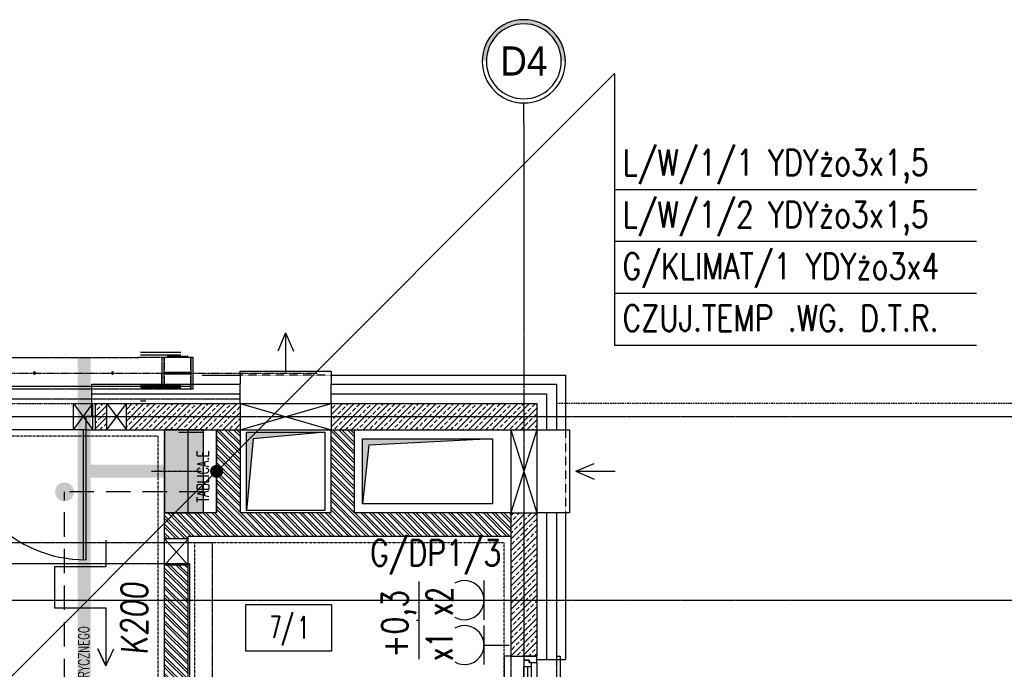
# Model space of a CAD drawing. Header units: inches. Extents: x 788 to 26783, y -4103 to 21.
# Tile 37 of 101: x 4852 to 5608, y -2879 to -2380. Entities that reach past the tile are written whole.
import ezdxf
from ezdxf.enums import TextEntityAlignment as Align

# ---------------------------------------------------------------- set-up
doc = ezdxf.new("R2010")
doc.units = ezdxf.units.IN
doc.header["$MEASUREMENT"] = 0
for name, pattern in [('CENTER', [2, 1.25, -0.25, 0.25, -0.25]), ('DASHDOT', [1, 0.5, -0.25, 0, -0.25]), ('DASHED', [0.75, 0.5, -0.25]), ('DASHED2', [0.375, 0.25, -0.125]), ('DIVIDE', [31.75, 12.7, -6.35, 0, -6.35, 0, -6.35])]:
    doc.linetypes.add(name, pattern=pattern)
for name, color, linetype in [('Det-metal', 141, 'Continuous'), ('Drz---drzwi', 5, 'Continuous'), ('E35', 6, 'Continuous'), ('E50', 3, 'Continuous'), ('E50kor', 3, 'Continuous'), ('E90kor', 6, 'Continuous'), ('Fas-balustrada-widok', 114, 'Continuous'), ('Ins-el', 232, 'Continuous'), ('Ins-el-opis', 232, 'Continuous'), ('ins-kan-deszcz', 132, 'Continuous'), ('Ins-went', 141, 'Continuous'), ('Ins-wod', 4, 'Continuous'), ('m-went-nawiew', 152, 'Continuous'), ('Okn---okna', 5, 'Continuous'), ('Opis-pom', 6, 'Continuous'), ('Opis_pom_ramka', 6, 'Continuous'), ('Os-osie', 1, 'CENTER'), ('Os-osie glowne', 1, 'CENTER'), ('Os-osie-opis', 2, 'Continuous'), ('Sc-beton', 7, 'Continuous'), ('Sc-beton-hatch', 86, 'Continuous'), ('Sc-cegla pustak', 42, 'Continuous'), ('Sc-cegla pustak-hatch', 8, 'Continuous'), ('Sc-izolacja term-styropian', 151, 'STYROPIAN-KA'), ('Sc-kamien', 31, 'Continuous'), ('Sc-nadproza kon', 5, 'DASHED2'), ('Suf-widok', 8, 'Continuous'), ('W-idok', 8, 'Continuous'), ('W-idok nad', 5, 'DASHED2'), ('W-otwor-strop', 1, 'Continuous'), ('W-przebicia-ściany', 223, 'Continuous')]:
    doc.layers.add(name, color=color, linetype=linetype)
doc.styles.add('dwg_opis duży', font='ARIAL.TTF', dxfattribs={"width": 0.9})
doc.styles.add('KA wymiar', font='romans.shx', dxfattribs={"width": 0.6})
doc.styles.add('ROMANS', font='romans', dxfattribs={"width": 0.85})
doc.linetypes.add('BATTING', pattern='A,0.0001,-0.1,[134,ltypeshp.shx,S=0.1,R=0,X=-0.1,Y=0],-0.2,[134,ltypeshp.shx,S=0.1,R=180,X=0.1,Y=0],-0.1', length=0.4001)
doc.linetypes.add('STYROPIAN-KA', pattern='A,0.0001,-0.1,[135,ltypeshp.shx,S=0.1,R=0,X=-0.1,Y=0],0,[135,ltypeshp.shx,S=0.1,R=180,X=0.1,Y=0],-0.1', length=0.2001)
pattern_1 = [(45, (-46844.622, 59645.477), (-4.49012806, 4.49012806), []), (45, (-46840.132, 59645.477), (-4.49012806, 4.49012806), [3.175, -1.5875])]

# ---------------------------------------------------------------- blocks, each defined once
blk = doc.blocks.new('_FKHJK')
for p, q in [((-10, 0), (-15, 0)), ((-15, 0), (-15, -150)), ((25, 0), (28, 0)), ((28, 0), (28, -150)), ((10, -5), (10, -145)), ((0, -142), (0, -8)), ((3, -142), (3, -8)), ((6, -142), (6, -8)), ((-15, -150), (-10, -150)), ((28, -150), (25, -150))]:
    blk.add_line(p, q)
at = {"linetype": 'DASHED2'}
for p, q in [((-10, 0), (-10, -150)), ((25, 0), (25, -150))]:
    blk.add_line(p, q, dxfattribs=at)
for points in [[(10, -5), (10, 0), (0, 0), (0, -3), (4, -3), (4, -5)], [(6, -8), (6, -5), (4, -5), (4, -3), (0, -3), (0, -5), (0, -8)], [(6, -142), (6, -145), (4, -145), (4, -147), (0, -147), (0, -145), (0, -142)], [(10, -145), (10, -150), (0, -150), (0, -147), (4, -147), (4, -145)]]:
    blk.add_lwpolyline(points, close=True)
blk = doc.blocks.new('_opis_osi_liczbowy')
blk.add_hatch(color=256).paths.add_polyline_path([(32, 32), (32, 28.8, -1), (32, -28.8), (32, -32, 1)])
for radius in [32, 28.8]:
    blk.add_circle((32, 0), radius)
at = {"style": 'dwg_opis duży', "width": 0.9}
blk.add_attdef('AXNAMEH', text='', height=22.4, rotation=90, dxfattribs=at).set_placement((32, 0), align=Align.MIDDLE_CENTER)
blk = doc.blocks.new('_DKGJHF')
at = {"ltscale": 7}
for p, q in [((-21.08, -77), (35.92, -77)), ((-5, -147.5), (-105, -147.5)), ((-5, -145.5), (-104.98, -145.5))]:
    blk.add_line(p, q, dxfattribs=at)
for points in [[(5, -7.5), (5, 0), (-5, 0), (-5, -7.5)], [(5, -155), (5, -147.5), (-5, -147.5), (-5, -155)]]:
    blk.add_lwpolyline(points, close=True, dxfattribs=at)
for points in [[(-45, -7.5), (-5, -7.5)], [(-5, -147.5), (-5, -7.5)]]:
    blk.add_lwpolyline(points, dxfattribs=at)
for centre, radius, start, end in [((-5, -7.5), 40, 180, 270), ((-5, -147.5), 100, 90, 180)]:
    blk.add_arc(centre, radius, start, end)
blk = doc.blocks.new('_STRZAŁKA_WENT')
for q in [(-6.02, -14.01), (0, -30.24), (6.02, -14.01)]:
    blk.add_line((0, 0), q)
blk = doc.blocks.new('_opis_pom_metka')
at = {"layer": 'Opis_pom_ramka'}
blk.add_lwpolyline([(-33.13, 0), (32.87, 0), (32.87, -36), (-33.13, -36)], close=True, dxfattribs=at)
at = {"style": 'KA wymiar', "width": 0.6}
blk.add_attdef('KO/', text='', height=16.8, dxfattribs=at).set_placement((3.45, -25.87), align=Align.RIGHT)
blk.add_attdef('NR', (3.8, -26.16), '', height=16.8, dxfattribs=at)
blk = doc.blocks.new('g2')
at = {"layer": 'E35'}
blk.add_line((15, 19.27), (-15, 19.27), dxfattribs=at)
blk.add_arc((0, 34.27), 15, 150, 30, dxfattribs=at)
at = {"layer": 'E50'}
blk.add_line((0, 19.27), (0, 0), dxfattribs=at)

msp = doc.modelspace()

# ---------------------------------------------------------------- hatches: boundary and pattern name
at = {"layer": 'E50'}
msp.add_hatch(color=256, dxfattribs=at).paths.add_polyline_path([(4992.93, -2695.03), (4962.93, -2695.03), (4962.93, -2759.03), (4992.93, -2759.03)])
at = {"layer": 'Sc-beton-hatch'}
h = msp.add_hatch(dxfattribs=at)
h.set_pattern_fill('ANSI33', color=256, style=0)
h.set_pattern_definition(pattern_1)
h.paths.add_polyline_path([(4933.58, -2685.03), (4933.58, -2695.03), (5020.93, -2695.03), (5020.93, -2685.03)])
h.paths.add_polyline_path([(5020.93, -2685.03), (5020.93, -2675.03), (4933.58, -2675.03), (4933.58, -2685.03)])
h.paths.add_polyline_path([(4909.93, -2675.03), (4909.93, -2685.03), (4918.58, -2685.03), (4918.58, -2675.03)])
h.paths.add_polyline_path([(4909.93, -2685.03), (4909.93, -2695.03), (4918.58, -2695.03), (4918.58, -2685.03)])
h = msp.add_hatch(dxfattribs=at)
h.set_pattern_fill('ANSI33', color=256, style=0)
h.set_pattern_definition(pattern_1)
h.paths.add_polyline_path([(5248.93, -2695.03), (5248.93, -2685.03), (5238.93, -2685.03), (5238.93, -2695.03)])
h.paths.add_polyline_path([(5248.93, -2685.03), (5248.93, -2675.03), (5238.93, -2675.03), (5238.93, -2685.03)])
h.paths.add_polyline_path([(5238.93, -2685.03), (5238.93, -2675.03), (5090.93, -2675.03), (5090.93, -2685.03)])
h.paths.add_polyline_path([(5090.93, -2685.03), (5090.93, -2695.03), (5228.93, -2695.03), (5238.93, -2695.03), (5238.93, -2685.03)])
h = msp.add_hatch(dxfattribs=at)
h.set_pattern_fill('ANSI33', color=256, style=0)
h.set_pattern_definition(pattern_1)
h.paths.add_polyline_path([(5248.93, -2759.03), (5238.93, -2759.03), (5238.93, -2826.03), (5248.93, -2826.03)])
h.paths.add_polyline_path([(5238.93, -2759.03), (5228.93, -2759.03), (5228.93, -2826.03), (5238.93, -2826.03)])
h.paths.add_polyline_path([(5238.93, -2826.03), (5228.93, -2826.03), (5228.93, -2869.03), (5238.93, -2869.03)])
h.paths.add_polyline_path([(5248.93, -2826.03), (5238.93, -2826.03), (5238.93, -2869.03), (5248.93, -2869.03)])
h.paths.add_polyline_path([(5230.46, -2789.08), (5247.39, -2789.08), (5247.39, -2806.33), (5230.46, -2806.33)], flags=9)
at = {"layer": 'Sc-cegla pustak-hatch'}
h = msp.add_hatch(dxfattribs=at)
h.set_pattern_fill('ANSI32', color=256, scale=0.5, angle=90, style=0)
h.set_pattern_definition([(135, (-46844.6223, 59645.477), (-3.36759605, -3.36759605), []), (135, (-46844.6223, 59647.722), (-3.36759605, -3.36759605), [])])
h.paths.add_polyline_path([(4980.93, -2826.03), (4962.93, -2826.03), (4962.93, -2963.03), (4980.93, -2963.03)])
h.paths.add_polyline_path([(4980.93, -2826.03), (4980.93, -2799.03), (4962.93, -2799.03), (4962.93, -2826.03)])
h.paths.add_polyline_path([(5020.93, -2759.03), (5020.93, -2695.03), (5002.93, -2695.03), (5002.93, -2759.03), (4962.93, -2759.03), (4962.93, -2779.03), (4980.93, -2779.03), (4980.93, -2777.03), (5078.17, -2777.03), (5078.17, -2759.03)])
h.paths.add_polyline_path([(5090.93, -2759.03), (5078.17, -2759.03), (5078.17, -2777.03), (5175.18, -2777.03), (5175.28, -2759.03), (5108.93, -2759.03), (5108.93, -2695.03), (5090.93, -2695.03)])
h.paths.add_polyline_path([(5228.93, -2777.03), (5228.93, -2759.03), (5175.28, -2759.03), (5175.18, -2777.03)])
h.paths.add_polyline_path([(4963.96, -2789.08), (4979.89, -2789.08), (4979.89, -2806.33), (4963.96, -2806.33)], flags=9)
h.paths.add_polyline_path([(5003.96, -2730.28), (5019.89, -2730.28), (5019.89, -2747.53), (5003.96, -2747.53)], flags=24)
h.paths.add_polyline_path([(5005.78, -2790.31), (5071.14, -2790.31), (5071.14, -2774.23), (5005.78, -2774.23)], flags=9)
h.paths.add_polyline_path([(5009.7, -2961.98), (5009.7, -2771.52), (4989.13, -2771.52), (4989.13, -2961.98)], flags=9)
h.paths.add_polyline_path([(5091.96, -2730.28), (5107.89, -2730.28), (5107.89, -2747.53), (5091.96, -2747.53)], flags=24)
h.paths.add_polyline_path([(5172.95, -2776), (5172.95, -2760.06), (5190.2, -2760.06), (5190.2, -2776)], flags=9)
at = {"layer": 'W-otwor-strop'}
for points in [[(5025.93, -2757.03), (5025.93, -2697.03), (5085.93, -2697.03), (5030.93, -2702.03)], [(5114.93, -2752.03), (5114.93, -2702.03), (5214.93, -2702.03), (5119.93, -2707.03)]]:
    msp.add_hatch(color=256, dxfattribs=at).paths.add_polyline_path(points)

# ---------------------------------------------------------------- linework, layer by layer
at = {"layer": 'Det-metal', "linetype": 'DASHED', "ltscale": 0.5}
for p, q in [((4722.93, -2639.53), (4942.93, -2639.53)), ((4960.93, -2639.53), (4942.93, -2639.53)), ((4960.93, -2639.53), (4960.93, -2651.03)), ((4962.63, -2639.53), (4960.93, -2639.53)), ((4960.93, -2639.53), (4960.93, -2663.53)), ((4962.63, -2639.53), (4962.63, -2648.93)), ((4983.23, -2639.53), (4962.63, -2639.53)), ((4962.63, -2651.03), (4962.63, -2639.53)), ((4964.93, -2638.53), (4980.93, -2638.53)), ((4983.23, -2648.93), (4983.23, -2639.53)), ((4983.23, -2639.53), (4983.23, -2651.03)), ((4984.93, -2639.53), (4983.23, -2639.53)), ((4984.93, -2663.53), (4984.93, -2639.53)), ((4862.15, -2651.35), (4862.13, -2651.53)), ((4862.13, -2651.53), (4862.15, -2651.71)), ((4862.2, -2651.18), (4862.15, -2651.35)), ((4862.15, -2651.71), (4862.2, -2651.88)), ((4862.3, -2651.03), (4862.2, -2651.18)), ((4862.2, -2651.88), (4862.3, -2652.03)), ((4862.43, -2650.91), (4862.3, -2651.03)), ((4862.3, -2652.03), (4862.43, -2652.16)), ((4862.58, -2650.81), (4862.43, -2650.91)), ((4862.43, -2652.16), (4862.58, -2652.25)), ((4862.75, -2650.75), (4862.58, -2650.81)), ((4862.58, -2652.25), (4862.75, -2652.31)), ((4862.93, -2650.73), (4862.75, -2650.75)), ((4862.75, -2652.31), (4862.93, -2652.33)), ((4863.1, -2650.75), (4862.93, -2650.73)), ((4862.93, -2652.33), (4863.1, -2652.31)), ((4863.27, -2650.81), (4863.1, -2650.75)), ((4863.1, -2652.31), (4863.27, -2652.25)), ((4863.42, -2650.91), (4863.27, -2650.81)), ((4863.27, -2652.25), (4863.42, -2652.16)), ((4863.55, -2651.03), (4863.42, -2650.91)), ((4863.42, -2652.16), (4863.55, -2652.03)), ((4863.65, -2651.18), (4863.55, -2651.03)), ((4863.55, -2652.03), (4863.65, -2651.88)), ((4863.71, -2651.35), (4863.65, -2651.18)), ((4863.65, -2651.88), (4863.71, -2651.71)), ((4863.73, -2651.53), (4863.71, -2651.35)), ((4863.71, -2651.71), (4863.73, -2651.53)), ((4922.15, -2651.35), (4922.13, -2651.53)), ((4922.13, -2651.53), (4922.15, -2651.71)), ((4922.2, -2651.18), (4922.15, -2651.35)), ((4922.15, -2651.71), (4922.2, -2651.88)), ((4922.3, -2651.03), (4922.2, -2651.18)), ((4922.2, -2651.88), (4922.3, -2652.03)), ((4922.43, -2650.91), (4922.3, -2651.03)), ((4922.3, -2652.03), (4922.43, -2652.16)), ((4922.58, -2650.81), (4922.43, -2650.91)), ((4922.43, -2652.16), (4922.58, -2652.25)), ((4922.75, -2650.75), (4922.58, -2650.81)), ((4922.58, -2652.25), (4922.75, -2652.31)), ((4922.93, -2650.73), (4922.75, -2650.75)), ((4922.75, -2652.31), (4922.93, -2652.33)), ((4923.1, -2650.75), (4922.93, -2650.73)), ((4922.93, -2652.33), (4923.1, -2652.31)), ((4923.27, -2650.81), (4923.1, -2650.75)), ((4923.1, -2652.31), (4923.27, -2652.25)), ((4923.42, -2650.91), (4923.27, -2650.81)), ((4923.27, -2652.25), (4923.42, -2652.16)), ((4923.55, -2651.03), (4923.42, -2650.91)), ((4923.42, -2652.16), (4923.55, -2652.03)), ((4923.65, -2651.18), (4923.55, -2651.03)), ((4923.55, -2652.03), (4923.65, -2651.88)), ((4923.71, -2651.35), (4923.65, -2651.18)), ((4923.65, -2651.88), (4923.71, -2651.71)), ((4923.73, -2651.53), (4923.71, -2651.35)), ((4923.71, -2651.71), (4923.73, -2651.53)), ((4960.93, -2651.03), (4960.93, -2652.03)), ((4960.93, -2663.53), (4960.93, -2652.03)), ((4983.23, -2651.03), (4962.63, -2651.03)), ((4962.63, -2651.03), (4964.73, -2651.03)), ((4962.63, -2652.03), (4983.23, -2652.03)), ((4962.63, -2663.53), (4962.63, -2652.03)), ((4964.73, -2652.03), (4962.63, -2652.03)), ((4962.63, -2654.13), (4962.63, -2663.53)), ((4964.73, -2651.03), (4981.13, -2651.03)), ((4981.13, -2652.03), (4964.73, -2652.03)), ((4972.53, -2651.03), (4971.73, -2651.03)), ((4981.13, -2651.03), (4983.23, -2651.03)), ((4983.23, -2652.03), (4981.13, -2652.03)), ((4983.23, -2652.03), (4983.23, -2663.53)), ((4983.23, -2663.53), (4983.23, -2654.13)), ((4722.93, -2663.53), (4942.93, -2663.53)), ((4942.93, -2663.53), (4960.93, -2663.53)), ((4960.93, -2663.53), (4962.63, -2663.53)), ((4962.63, -2663.53), (4983.23, -2663.53)), ((4983.23, -2663.53), (4984.93, -2663.53))]:
    msp.add_line(p, q, dxfattribs=at)
msp.add_lwpolyline([(5020.93, -2671.53), (4572.93, -2671.53)], dxfattribs=at)
at = {"layer": 'E35'}
for p, q in [((5308.64, -2421.46), (5002.78, -2727.32)), ((5308.64, -2421.46), (5308.64, -2630.31)), ((5586.73, -2510.7), (5308.64, -2510.7)), ((5586.73, -2550.57), (5308.64, -2550.57)), ((5586.73, -2590.44), (5308.64, -2590.44)), ((5586.73, -2630.31), (5308.64, -2630.31)), ((5002.93, -2727.03), (4580.52, -3149.44)), ((5158.34, -2811.76), (5158.34, -2871.36)), ((5158.34, -2841.56), (5156.41, -2841.56))]:
    msp.add_line(p, q, dxfattribs=at)
at = {"layer": 'E35', "const_width": 5}
msp.add_lwpolyline([(5000.43, -2727.03, 1), (5005.43, -2727.03, 1)], format="xyb", close=True, dxfattribs=at)
at = {"layer": 'E50'}
msp.add_lwpolyline([(4962.93, -2695.03), (4962.93, -2759.03), (4992.93, -2759.03), (4992.93, -2695.03)], close=True, dxfattribs=at)
at = {"layer": 'E50', "const_width": 7}
msp.add_lwpolyline([(4889.83, -2742.84, 1), (4882.33, -2742.84, 1)], format="xyb", close=True, dxfattribs=at)
at = {"layer": 'E50kor', "linetype": 'DASHED2', "ltscale": 75}
for p in [(4992.93, -2742.84), (4886.08, -3508.53)]:
    msp.add_line(p, (4886.08, -2742.84), dxfattribs=at)
at = {"layer": 'E50kor', "const_width": 10}
for points in [[(4901.08, -2639.53), (4901.08, -3645.51), (4954.55, -3645.51)], [(4962.93, -2727.03), (4902.43, -2727.03)]]:
    msp.add_lwpolyline(points, dxfattribs=at)
at = {"layer": 'E90kor', "ltscale": 15}
msp.add_lwpolyline([(4917.83, -2780.04), (4917.83, -2800.36), (4878.43, -2800.36), (4878.43, -2831.98), (4917.83, -2831.98), (4917.83, -2876.53), (4911.59, -2863.37), (4917.83, -2876.53), (4924.07, -2863.37)], dxfattribs=at)
at = {"layer": 'Fas-balustrada-widok'}
for points in [[(4944.43, -2635.53), (4975.43, -2635.53)], [(4944.43, -2637.53), (4975.43, -2637.53)], [(4944.43, -2660.72), (4975.43, -2660.72)], [(4944.43, -2662.72), (4975.43, -2662.72)], [(4948.43, -2673.2), (4944.43, -2673.2)]]:
    msp.add_lwpolyline(points, dxfattribs=at)
at = {"layer": 'Ins-el'}
msp.add_lwpolyline([(4980.93, -2695.03), (5002.93, -2695.03), (5002.93, -2759.03), (4980.93, -2759.03)], close=True, dxfattribs=at)
at = {"layer": 'ins-kan-deszcz', "linetype": 'DASHED', "ltscale": 0.5}
msp.add_lwpolyline([(4993.38, -2697.1), (4973.87, -2697.1)], dxfattribs=at)
at = {"layer": 'Ins-wod', "linetype": 'DASHED', "ltscale": 0.5}
for p, q in [((4999.63, -2782.03), (4758.78, -2782.03)), ((4982.13, -2798.03), (4742.78, -2798.03))]:
    msp.add_line(p, q, dxfattribs=at)
at = {"layer": 'Ins-wod', "linetype": 'DASHED2'}
for points in [[(4999.63, -3509.03), (4999.63, -2782.03)], [(4982.13, -2798.03), (4982.13, -3457.34)]]:
    msp.add_lwpolyline(points, dxfattribs=at)
at = {"layer": 'm-went-nawiew'}
msp.add_line((5228.93, -2695.03), (5228.93, -2759.03), dxfattribs=at)
at = {"layer": 'Os-osie', "ltscale": 0.5}
msp.add_line((4585.36, -2651.53), (5080.49, -2651.53), dxfattribs=at)
at = {"layer": 'Os-osie', "ltscale": 0.2}
msp.add_lwpolyline([(4952.93, -2727.03), (4990.93, -2727.03)], dxfattribs=at)
at = {"layer": 'Os-osie glowne'}
for points in [[(5238.93, -2460.03), (5238.93, -4022.92)], [(3863.93, -2685.03), (6552.16, -2685.03)], [(3863.93, -2826.03), (6552.16, -2826.03)]]:
    msp.add_lwpolyline(points, dxfattribs=at)
at = {"layer": 'Os-osie-opis'}
msp.add_lwpolyline([(5238.93, -2460.03), (5238.93, -2444.03)], dxfattribs=at)
at = {"layer": 'Sc-beton'}
for p, q in [((5248.93, -2675.03), (5248.93, -2869.03)), ((4909.93, -2695.03), (5228.93, -2695.03))]:
    msp.add_line(p, q, dxfattribs=at)
for points in [[(4909.93, -2675.03), (5248.93, -2675.03)], [(4909.93, -2695.03), (4909.93, -2675.03)], [(5228.93, -2695.03), (5228.93, -2869.03)], [(5228.93, -2869.03), (5248.93, -2869.03)]]:
    msp.add_lwpolyline(points, dxfattribs=at)
at = {"layer": 'Sc-cegla pustak'}
for p, q in [((5090.93, -2759.03), (5090.93, -2695.03)), ((5108.93, -2759.03), (5108.93, -2695.03)), ((5228.93, -2777.03), (4980.93, -2777.03))]:
    msp.add_line(p, q, dxfattribs=at)
for points in [[(5002.93, -2759.03), (5002.93, -2695.03)], [(5020.93, -2695.03), (5020.93, -2759.03)], [(4962.93, -2963.03), (4962.93, -2759.03)], [(5002.93, -2759.03), (4962.93, -2759.03)], [(5087.93, -2759.03), (5020.93, -2759.03)], [(5090.93, -2759.03), (5020.93, -2759.03)], [(5228.93, -2759.03), (5108.93, -2759.03)], [(5228.93, -2759.03), (5108.93, -2759.03)], [(4980.93, -2963.03), (4980.93, -2777.03)]]:
    msp.add_lwpolyline(points, dxfattribs=at)
at = {"layer": 'Sc-izolacja term-styropian', "linetype": 'ByBlock'}
for p, q in [((5020.93, -2675.03), (5020.93, -2660.03)), ((5090.93, -2675.03), (5090.93, -2660.03)), ((5263.93, -2660.03), (5263.93, -2695.03)), ((5263.93, -2759.03), (5263.93, -2871.53))]:
    msp.add_line(p, q, dxfattribs=at)
at = {"layer": 'Sc-izolacja term-styropian', "linetype": 'BATTING', "ltscale": 0.35}
for p, q in [((5256.43, -2667.53), (5256.43, -2695.03)), ((5256.43, -2759.03), (5256.43, -2871.53))]:
    msp.add_line(p, q, dxfattribs=at)
at = {"layer": 'Sc-izolacja term-styropian', "linetype": 'ByBlock'}
for points in [[(4906.93, -2660.03), (5020.93, -2660.03)], [(4906.93, -2685.03), (4906.93, -2660.03)], [(5090.93, -2660.03), (5115.31, -2660.03)], [(5115.31, -2660.03), (5263.93, -2660.03)], [(5248.93, -2695.03), (5263.93, -2695.03)], [(5263.93, -2759.03), (5248.93, -2759.03)], [(5248.93, -2871.53), (5263.93, -2871.53)]]:
    msp.add_lwpolyline(points, dxfattribs=at)
at = {"layer": 'Sc-izolacja term-styropian', "linetype": 'BATTING', "ltscale": 0.35}
for points in [[(4906.93, -2667.53), (5020.93, -2667.53)], [(5090.93, -2667.53), (5256.43, -2667.53)]]:
    msp.add_lwpolyline(points, dxfattribs=at)
at = {"layer": 'Sc-kamien'}
for p, q in [((5270.93, -2653.03), (5270.93, -2695.03)), ((5270.93, -2759.03), (5270.93, -2871.53))]:
    msp.add_line(p, q, dxfattribs=at)
for points in [[(4991.93, -2653.03), (5020.93, -2653.03)], [(5020.93, -2653.03), (5020.93, -2660.03)], [(5090.93, -2653.03), (5115.31, -2653.03)], [(5090.93, -2653.03), (5090.93, -2660.03)], [(5115.31, -2653.03), (5270.93, -2653.03)], [(5263.93, -2695.03), (5270.93, -2695.03)], [(5270.93, -2759.03), (5263.93, -2759.03)], [(5263.93, -2871.53), (5270.93, -2871.53)]]:
    msp.add_lwpolyline(points, dxfattribs=at)
at = {"layer": 'Sc-nadproza kon', "linetype": 'DASHDOT', "ltscale": 0.5}
for points in [[(4757.93, -2675.03), (4909.93, -2675.03)], [(4962.93, -2759.03), (4962.93, -2695.03)], [(4980.93, -2759.03), (4980.93, -2695.03)]]:
    msp.add_lwpolyline(points, dxfattribs=at)
at = {"layer": 'Suf-widok', "linetype": 'DIVIDE', "ltscale": 0.02}
for points in [[(4707.93, -2700.03), (4707.93, -3055.03), (4734.93, -3055.03), (4734.93, -3175.03), (4438.93, -3175.03), (4438.93, -3370.03), (4368.93, -3370.03), (4368.93, -3516.03), (4957.93, -3516.03), (4957.93, -2700.03)], [(5223.93, -2782.03), (5223.93, -2782.03), (4985.93, -2782.03), (4985.93, -3074.03), (5223.93, -3074.03), (5223.93, -2782.03)]]:
    msp.add_lwpolyline(points, close=True, dxfattribs=at)
at = {"layer": 'W-idok'}
for points in [[(5020.93, -2653.03), (5020.93, -2650.03), (5090.93, -2650.03), (5090.93, -2653.03)], [(5270.93, -2695.03), (5273.93, -2695.03), (5273.93, -2759.03), (5270.93, -2759.03)]]:
    msp.add_lwpolyline(points, dxfattribs=at)
at = {"layer": 'W-idok', "linetype": 'DASHED', "ltscale": 0.3}
for points in [[(5090.93, -2653.03), (5020.93, -2653.03)], [(5270.93, -2695.03), (5270.93, -2759.03)]]:
    msp.add_lwpolyline(points, dxfattribs=at)
at = {"layer": 'W-idok', "linetype": 'DASHED'}
msp.add_lwpolyline([(4682.93, -2661.72), (4982.93, -2661.72)], dxfattribs=at)
at = {"layer": 'W-idok nad', "ltscale": 5}
msp.add_line((6063.93, -2675.03), (5263.93, -2675.03), dxfattribs=at)
at = {"layer": 'W-otwor-strop'}
for points in [[(5025.93, -2697.03), (5085.93, -2697.03), (5085.93, -2757.03), (5025.93, -2757.03)], [(5025.93, -2757.03), (5025.93, -2697.03), (5085.93, -2697.03), (5030.93, -2702.03)], [(5114.93, -2702.03), (5214.93, -2702.03), (5214.93, -2752.03), (5114.93, -2752.03)], [(5114.93, -2752.03), (5114.93, -2702.03), (5214.93, -2702.03), (5119.93, -2707.03)]]:
    msp.add_lwpolyline(points, close=True, dxfattribs=at)
at = {"layer": 'W-przebicia-ściany'}
for p, q in [((5228.93, -2695.03), (5248.93, -2695.03)), ((5228.93, -2759.03), (5248.93, -2759.03))]:
    msp.add_line(p, q, dxfattribs=at)
for points in [[(4892.93, -2695.03), (4892.93, -2675.03)], [(4892.93, -2675.03), (4907.93, -2695.03)], [(4892.93, -2695.03), (4907.93, -2675.03)], [(4907.93, -2695.03), (4907.93, -2675.03)], [(4918.58, -2695.03), (4918.58, -2675.03)], [(4918.58, -2675.03), (4933.58, -2695.03)], [(4918.58, -2695.03), (4933.58, -2675.03)], [(4933.58, -2695.03), (4933.58, -2675.03)], [(5020.93, -2675.03), (5020.93, -2695.03)], [(5020.93, -2675.03), (5090.93, -2695.03)], [(5020.93, -2695.03), (5090.93, -2675.03)], [(5090.93, -2675.03), (5090.93, -2695.03)], [(5248.93, -2695.03), (5228.93, -2759.03)], [(5228.93, -2695.03), (5248.93, -2759.03)], [(4980.93, -2779.03), (4962.93, -2779.03)], [(4980.93, -2779.03), (4962.93, -2799.03)], [(4980.93, -2799.03), (4962.93, -2779.03)], [(4980.93, -2799.03), (4962.93, -2799.03)]]:
    msp.add_lwpolyline(points, dxfattribs=at)

# ---------------------------------------------------------------- block references
at = {"layer": 'Drz---drzwi', "rotation": 90}
msp.add_blockref('_DKGJHF', (4754.93, -2690.03), dxfattribs=at)
at = {"layer": 'E35', "rotation": 90}
for p in [(5227.59, -2826.03), (5227.59, -2860.54)]:
    msp.add_blockref('g2', p, dxfattribs=at)
at = {"layer": 'Ins-went', "xscale": -1}
msp.add_blockref('_STRZAŁKA_WENT', (5055.93, -2620.6), dxfattribs=at)
at = {"layer": 'Ins-went', "xscale": -1, "rotation": 90}
msp.add_blockref('_STRZAŁKA_WENT', (5278.93, -2727.03), dxfattribs=at)
at = {"layer": 'Okn---okna'}
msp.add_blockref('_FKHJK', (5238.93, -2869.03), dxfattribs=at)
at = {"layer": 'Opis-pom'}
ref = msp.add_blockref('_opis_pom_metka', (5058.43, -2829.28), dxfattribs=at)
ref.add_attrib('KO/', '7/', dxfattribs={"layer": '0', "height": 16.8, "style": 'KA wymiar', "width": 0.6}).set_placement((5061.95, -2855.14), align=Align.RIGHT)
ref.add_attrib('NR', '1', (5065.18, -2855.44), dxfattribs={"layer": '0', "height": 16.8, "style": 'KA wymiar', "width": 0.6})
at = {"layer": 'Os-osie-opis'}
ref = msp.add_blockref('_opis_osi_liczbowy', (5238.93, -2444.03), dxfattribs=dict(at, xscale=-1, rotation=270))
ref.add_attrib('AXNAMEH', 'D4', dxfattribs={"layer": '0', "height": 22.4, "style": 'dwg_opis duży', "width": 0.9}).set_placement((5238.93, -2411.74), align=Align.MIDDLE_CENTER)

# ---------------------------------------------------------------- texts
at = {"layer": 'E35', "style": 'ROMANS', "width": 0.8}
for s, p in [('L/W/1/1 YDYżo3x1,5', (5314.76, -2499.75)), ('L/W/1/2 YDYżo3x1,5', (5314.76, -2539.62)), ('G/KLIMAT/1 YDYżo3x4', (5314.76, -2579.49)), ('CZUJ.TEMP .WG. D.T.R.', (5314.76, -2619.36))]:
    msp.add_text(s, height=20, dxfattribs=at).set_placement(p)
msp.add_text('G/DP1/3', height=20, dxfattribs=at).set_placement((5171.19, -2791.06), align=Align.MIDDLE)
at = {"layer": 'E35', "style": 'ROMANS'}
for s, width, p in [('x2', 0.7, (5174.26, -2826.96)), ('+0,3', 0.8, (5142.81, -2844.21)), ('x1', 0.7, (5174.26, -2861.47))]:
    msp.add_text(s, height=20, rotation=90, dxfattribs=dict(at, width=width)).set_placement(p, align=Align.MIDDLE)
at = {"layer": 'E90kor', "ltscale": 15, "style": 'ROMANS', "oblique": 5, "width": 0.8}
msp.add_text('K200', height=20, rotation=90, dxfattribs=at).set_placement((4949.7, -2867.89))
at = {"layer": 'Ins-el-opis', "style": 'ROMANS', "width": 0.7}
for s, height, p in [('TABLICA.E', 9, (4996.96, -2750.95)), ('TRASA KORYTA ELEKTRYCZNEGO', 8.1, (4904.9, -2966.75))]:
    msp.add_text(s, height=height, rotation=90, dxfattribs=at).set_placement(p)

doc.saveas('drawing.dxf')
